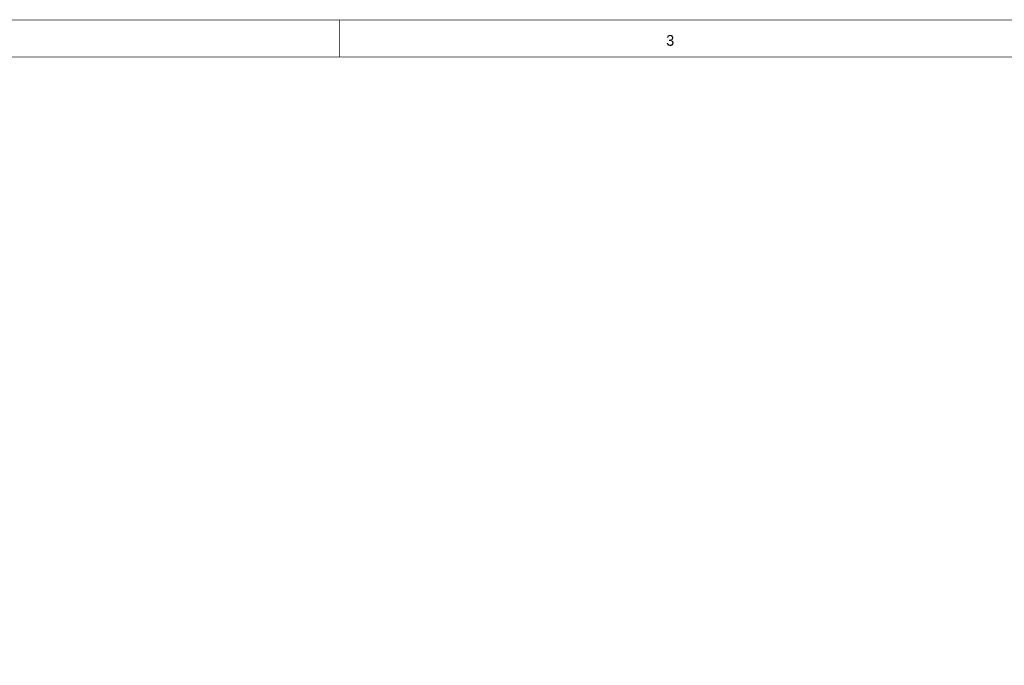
# Model space of a CAD drawing. Extents: x 0 to 22, y 0 to 17.
# Tile 34 of 62: x 5.6 to 10.9, y 13.5 to 17. Entities that reach past the tile are written whole.
import ezdxf

# ---------------------------------------------------------------- set-up
doc = ezdxf.new("R2010")
doc.units = 0
doc.layers.add('SHEET', color=255, linetype='CONTINUOUS')

msp = doc.modelspace()

# ---------------------------------------------------------------- linework, layer by layer
at = {"layer": 'SHEET', "const_width": 0.0039}
for points in [[(0.0008, 17), (0.0008, 0), (21.9992, 0), (21.9992, 17), (0.0008, 17), (0.0008, 17)], [(0.0008, 17), (21.9992, 17), (21.9992, 0), (0.0008, 0), (0.0008, 17)], [(0.2012, 16.7997), (0.2012, 0.1995), (21.7997, 0.1995), (21.7997, 16.7997), (0.2012, 16.7997), (0.2012, 16.7997)], [(0.2012, 16.7997), (21.7997, 16.7997), (21.7997, 0.1995), (0.2012, 0.1995), (0.2012, 16.7997)]]:
    msp.add_lwpolyline(points, close=True, dxfattribs=at)
msp.add_lwpolyline([(7.3338, 17), (7.3338, 16.7997)], dxfattribs=at)

# ---------------------------------------------------------------- texts
at = {"layer": 'SHEET'}
msp.add_text('3', height=0.0584, dxfattribs=at).set_placement((9.1112, 16.8598))

doc.saveas('drawing.dxf')
